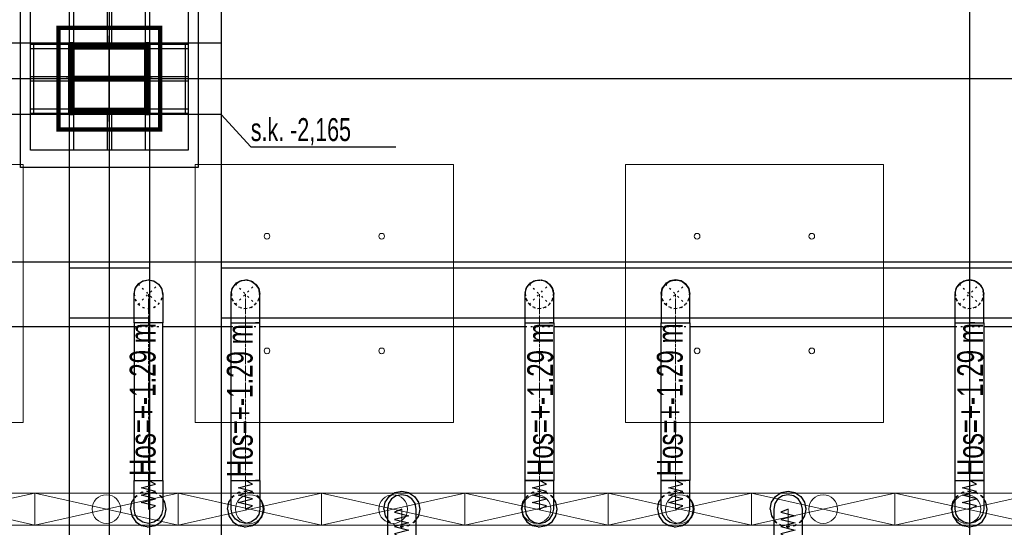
# Model space of a CAD drawing. Header units: centimetres. Extents: x -228435 to 46820, y -89367 to 152985.
# Tile 184 of 252: x -11165 to -4297, y 49868 to 53412. Entities that reach past the tile are written whole.
import ezdxf

# ---------------------------------------------------------------- set-up
doc = ezdxf.new("R2010")
doc.units = ezdxf.units.CM
doc.header["$LTSCALE"] = 50
doc.header["$PDMODE"] = 35
doc.header["$PDSIZE"] = 0.1
for name, pattern in [('CADVENT_CENTERLINE', [9.9, 7.4, -1, 0.5, -1]), ('CADVENT_HIDDEN', [0.8, 0.25, -0.55]), ('Kondygnacja  -0_5$0$HIDDEN', [9.525, 6.35, -3.175]), ('Kondygnacja  -0_5$0$HIDDEN2', [4.7625, 3.175, -1.5875]), ('Osie rzutów$0$DASHDOT2', [12.7, 6.35, -3.175, 0, -3.175])]:
    doc.linetypes.add(name, pattern=pattern)
doc.layers.get('0').update_dxf_attribs({"color": 8})
doc.layers.get('DEFPOINTS').update_dxf_attribs({"color": 8})
for name, color, linetype in [('01-103-Went PP_poziom-0_5$0$L_Nawiew', 3, 'Continuous'), ('bgde-nawiewDETAILS', 1, 'Continuous'), ('bgde-nawiewEXP', 1, 'Continuous'), ('bgde-nawiewHIDDEN', 1, 'Continuous'), ('bgde-tekst', 7, 'Continuous'), ('Kondygnacja  -0_5$0$ARCH_KONSTR_POWYŻEJ RZUTU', 8, 'Kondygnacja  -0_5$0$HIDDEN'), ('Kondygnacja  -0_5$0$ARCH_KONSTR_POWYŻEJ RZUTU_IST', 8, 'Kondygnacja  -0_5$0$HIDDEN2'), ('Kondygnacja  -0_5$0$ARCH_KONSTRUKCJA_NIEWIDOCZNA', 8, 'Continuous'), ('Kondygnacja  -0_5$0$ARCH_OKŁADZINA', 8, 'Continuous'), ('Kondygnacja  -0_5$0$ARCH_SŁUPY', 8, 'Continuous'), ('Osie rzutów$0$ARCH_INFO_OSIE_IST', 8, 'Osie rzutów$0$DASHDOT2'), ('Osie rzutów$0$ARCH_INFO_OSIE_OPISY_IST', 8, 'Continuous')]:
    doc.layers.add(name, color=color, linetype=linetype)
for name, color, linetype, lineweight in [('bgde-nawiewCEN', 7, 'Continuous', 13), ('bgde_nawiewnik', 11, 'Continuous', 5), ('Kondygnacja  -0_5$0$ARCH_INFO_WYMIARY', 8, 'Continuous', 9), ('SU Lampy kwadratowe  -05$0$ARCH_SUFITY_PODWIESZANE', 8, 'Continuous', 9)]:
    doc.layers.add(name, color=color, linetype=linetype, lineweight=lineweight)
doc.styles.add('Kondygnacja  -0_5$0$BIKTS', font='bikromsw.shx', dxfattribs={"width": 0.8})
doc.styles.add('Kondygnacja  -0_5$0$Romans', font='Romans.shx', dxfattribs={"width": 0.7})
doc.dimstyles.new('Kondygnacja  -0_5$0$Wymiary 1-100', dxfattribs={"dimtxt": 12, "dimasz": 10, "dimexe": 5, "dimexo": 0, "dimgap": 4, "dimtad": 1, "dimrnd": 0.5, "dimzin": 12, "dimdsep": 46, "dimtxsty": 'Kondygnacja  -0_5$0$Romans', "dimblk": 'Kondygnacja  -0_5$0$_Oblique', "dimcen": 10, "dimdle": 10, "dimclrt": 55, "dimazin": 0, "dimtfac": 1, "dimtmove": 1, "dimatfit": 3, "dimfxl": 0, "dimtolj": 1, "dimtzin": 0, "dimarcsym": 0})
pattern_1 = [(45, (-1133.3117, -3177.9858), (-0.6735192, 0.6735192), [])]

# ---------------------------------------------------------------- blocks, each defined once
blk = doc.blocks.new('Osie rzutów')
at = {"layer": 'Osie rzutów$0$ARCH_INFO_OSIE_IST', "ltscale": 10}
for p, q in [((11060, 12510), (11060, 4623.26)), ((11660, 12510), (11660, 4623.26)), ((11060, 9770), (11060, 9830)), ((4436.04, 9800), (15156.54, 9800)), ((11090, 9800), (11030, 9800))]:
    blk.add_line(p, q, dxfattribs=at)
blk = doc.blocks.new('SU Lampy kwadratowe  -05$0$moduł sufitu')
at = {"layer": 'SU Lampy kwadratowe  -05$0$ARCH_SUFITY_PODWIESZANE'}
for points in [[(60, -60), (240, -60), (240, -240), (60, -240)], [(360, -60), (540, -60), (540, -240), (360, -240)], [(60, -360), (240, -360), (240, -540), (60, -540)], [(360, -360), (540, -360), (540, -540), (360, -540)]]:
    blk.add_lwpolyline(points, close=True, dxfattribs=at)
for centre in [(110, -110), (190, -110), (410, -110), (490, -110), (110, -190), (190, -190), (410, -190), (490, -190), (110, -410), (190, -410), (410, -410), (490, -410), (110, -490), (190, -490), (410, -490), (490, -490)]:
    blk.add_circle(centre, 2, dxfattribs=at)
blk = doc.blocks.new('SU Lampy kwadratowe  -05')
at = {"layer": 'SU Lampy kwadratowe  -05$0$ARCH_SUFITY_PODWIESZANE'}
blk.add_lwpolyline([(10820, 9740), (11000, 9740), (11000, 9560), (10820, 9560)], close=True, dxfattribs=at)
blk.add_blockref('SU Lampy kwadratowe  -05$0$moduł sufitu', (11060, 9800), dxfattribs=at)
blk = doc.blocks.new('Kondygnacja  -0_5$0$_Oblique')
at = {"color": 0, "linetype": 'ByBlock', "lineweight": -2}
blk.add_line((-0.5, -0.5), (0.5, 0.5), dxfattribs=at)
blk = doc.blocks.new('*D147')
at = {"layer": 'DEFPOINTS', "color": 0}
for p in [(5845, 52950), (6165.9, 52950), (-62690, 50660)]:
    blk.add_point(p, dxfattribs=at)
at = {"layer": 'Kondygnacja  -0_5$0$ARCH_INFO_WYMIARY', "color": 0, "lineweight": -2}
for p, q in [((6165.9, 50650), (6165.9, 52960)), ((6157.9, 52950), (6170.9, 52950)), ((6157.9, 50660), (6170.9, 50660))]:
    blk.add_line(p, q, dxfattribs=at)
at = {"layer": 'Kondygnacja  -0_5$0$ARCH_INFO_WYMIARY', "color": 0, "lineweight": -2, "xscale": 10, "yscale": 10, "zscale": 10}
for p, rotation in [((6165.9, 52950), 90), ((6165.9, 50660), 270)]:
    blk.add_blockref('Kondygnacja  -0_5$0$_Oblique', p, dxfattribs=dict(at, rotation=rotation))
at = {"layer": 'Kondygnacja  -0_5$0$ARCH_INFO_WYMIARY', "color": 55, "insert": (6155.9, 51805), "char_height": 12, "attachment_point": 5, "rotation": 90, "style": 'Kondygnacja  -0_5$0$Romans'}
blk.add_mtext('\\A1;2290', dxfattribs=at)
blk = doc.blocks.new('Kondygnacja  -0_5$0$słup_kwadrat')
at = {"layer": 'Kondygnacja  -0_5$0$ARCH_SŁUPY', "lineweight": 40}
h = blk.add_hatch(dxfattribs=at)
h.set_pattern_fill('ANSI31', color=256, scale=0.3, style=0)
h.set_pattern_definition(pattern_1)
h.paths.add_polyline_path([(36, 34), (39, 34), (39, 84), (36, 84)])
h = blk.add_hatch(dxfattribs=at)
h.set_pattern_fill('ANSI31', color=256, scale=0.3, style=0)
h.set_pattern_definition(pattern_1)
h.paths.add_polyline_path([(89, 80), (89, 83), (39, 83), (39, 80)])
h = blk.add_hatch(dxfattribs=at)
h.set_pattern_fill('ANSI31', color=256, scale=0.3, style=0)
h.set_pattern_definition(pattern_1)
h.paths.add_polyline_path([(89, 34), (92, 34), (92, 84), (89, 84)])
h = blk.add_hatch(dxfattribs=at)
h.set_pattern_fill('ANSI31', color=256, scale=0.3, style=0)
h.set_pattern_definition(pattern_1)
h.paths.add_polyline_path([(89, 57.5), (89, 60.5), (39, 60.5), (39, 57.5)])
h = blk.add_hatch(dxfattribs=at)
h.set_pattern_fill('ANSI31', color=256, scale=0.3, style=0)
h.set_pattern_definition(pattern_1)
h.paths.add_polyline_path([(89, 35), (89, 38), (39, 38), (39, 35)])
at = {"layer": 'Kondygnacja  -0_5$0$ARCH_KONSTRUKCJA_NIEWIDOCZNA'}
blk.add_lwpolyline([(119, 109), (119, 9), (9, 9), (9, 109)], close=True, dxfattribs=at)
for points in [[(36, 109), (36, 84)], [(39, 109), (39, 84)], [(62.5, 109), (62.5, 83)], [(65.5, 109), (65.5, 83)], [(89, 109), (89, 84)], [(92, 109), (92, 84)], [(9, 83), (36, 83)], [(92, 83), (119, 83)], [(9, 80), (36, 80)], [(92, 80), (119, 80)], [(9, 60.5), (36, 60.5)], [(9, 57.5), (36, 57.5)], [(92, 60.5), (119, 60.5)], [(92, 57.5), (119, 57.5)], [(9, 38), (36, 38)], [(9, 35), (36, 35)], [(62.5, 35), (62.5, 9)], [(65.49, 35), (65.49, 9)], [(92, 38), (119, 38)], [(92, 35), (119, 35)], [(36, 34), (36, 9)], [(39, 34), (39, 9)], [(89, 34), (89, 9)], [(92, 34), (92, 9)]]:
    blk.add_lwpolyline(points, dxfattribs=at)
at = {"layer": 'Kondygnacja  -0_5$0$ARCH_OKŁADZINA'}
blk.add_lwpolyline([(2, 121), (126, 121), (126, -3), (2, -3)], close=True, dxfattribs=at)
at = {"layer": 'Kondygnacja  -0_5$0$ARCH_SŁUPY', "lineweight": 40}
for p, q in [((39, 60.5), (89, 60.5)), ((89, 57.5), (39, 57.5))]:
    blk.add_line(p, q, dxfattribs=at)
at = {"layer": 'Kondygnacja  -0_5$0$ARCH_SŁUPY', "lineweight": 50, "const_width": 3}
blk.add_lwpolyline([(28.5, 94.5), (99.5, 94.5), (99.5, 23.5), (28.5, 23.5)], close=True, dxfattribs=at)
at = {"layer": 'Kondygnacja  -0_5$0$ARCH_SŁUPY', "lineweight": 40}
for points in [[(36, 84), (39, 84), (39, 34), (36, 34)], [(89, 84), (92, 84), (92, 34), (89, 34)]]:
    blk.add_lwpolyline(points, close=True, dxfattribs=at)
for points in [[(89, 83), (39, 83)], [(39, 80), (89, 80)], [(89, 38), (39, 38)], [(39, 35), (89, 35)]]:
    blk.add_lwpolyline(points, dxfattribs=at)
blk = doc.blocks.new('Kondygnacja  -0_5$0$konstrukcja istniejąca -0.5')
at = {"layer": 'Kondygnacja  -0_5$0$ARCH_KONSTR_POWYŻEJ RZUTU_IST', "ltscale": 10}
for points in [[(11032, 10975), (11032, 9825)], [(11088, 10975), (11088, 9825)], [(11138, 10975), (11138, 9825)], [(11138, 9775), (10982, 9775), (10982, 9825), (11138, 9825), (11138, 9775)], [(11032, 9775), (11032, 8625)], [(11088, 9775), (11088, 8625)], [(11138, 9775), (11138, 8625)]]:
    blk.add_lwpolyline(points, dxfattribs=at)
at = {"layer": 'Kondygnacja  -0_5$0$ARCH_KONSTR_POWYŻEJ RZUTU_IST', "ltscale": 10, "elevation": 0}
for points in [[(11007, 9825), (11007, 9775)], [(11113, 9825), (11113, 9775)], [(11032, 9667.89), (11088, 9667.89)], [(11138, 9667.89), (12182, 9667.89)], [(11088, 9632.89), (11032, 9632.89)], [(12182, 9632.89), (11138, 9632.89)]]:
    blk.add_lwpolyline(points, dxfattribs=at)
at = {"layer": 'Kondygnacja  -0_5$0$ARCH_KONSTR_POWYŻEJ RZUTU_IST'}
blk.add_lwpolyline([(11138, 9775), (11158.69, 9752.53), (11259.84, 9752.53)], dxfattribs=at)
at = {"layer": 'Kondygnacja  -0_5$0$ARCH_KONSTR_POWYŻEJ RZUTU_IST', "style": 'Kondygnacja  -0_5$0$BIKTS', "width": 0.7}
blk.add_text('s.k. -2,165', height=16, dxfattribs=at).set_placement((11158.69, 9756.46))
blk = doc.blocks.new('*D212')
at = {"layer": 'DEFPOINTS', "color": 0}
for p in [(-30586.3, 81900), (-30681.1, 12489.5), (9064, 12489.5)]:
    blk.add_point(p, dxfattribs=at)
at = {"layer": 'Kondygnacja  -0_5$0$ARCH_INFO_WYMIARY', "color": 0, "lineweight": -2}
for p, q in [((-30673.1, 81900), (-30686.1, 81900)), ((-30681.1, 81910), (-30681.1, 12479.5)), ((-30673.1, 12489.5), (-30686.1, 12489.5))]:
    blk.add_line(p, q, dxfattribs=at)
at = {"layer": 'Kondygnacja  -0_5$0$ARCH_INFO_WYMIARY', "color": 0, "lineweight": -2, "xscale": 10, "yscale": 10, "zscale": 10}
for p, rotation in [((-30681.1, 81900), 90), ((-30681.1, 12489.5), 270)]:
    blk.add_blockref('Kondygnacja  -0_5$0$_Oblique', p, dxfattribs=dict(at, rotation=rotation))
at = {"layer": 'Kondygnacja  -0_5$0$ARCH_INFO_WYMIARY', "color": 55, "insert": (-30691.1, 47194.8), "char_height": 12, "attachment_point": 5, "rotation": 90, "style": 'Kondygnacja  -0_5$0$Romans'}
blk.add_mtext('\\A1;69410.5', dxfattribs=at)
blk = doc.blocks.new('A$C066D7839')
at = {"layer": 'bgde_nawiewnik'}
for p, q in [((-50, -11.15), (-50, 11.15)), ((-50, 11.15), (50, 11.15)), ((-50, -11.15), (50, 11.15)), ((50, -11.15), (-50, 11.15)), ((50, 11.15), (50, -11.15)), ((50, -11.15), (-50, -11.15))]:
    blk.add_line(p, q, dxfattribs=at)
blk.add_circle((0, 0), 10, dxfattribs=at)

msp = doc.modelspace()

# ---------------------------------------------------------------- linework, layer by layer
at = {"layer": 'bgde-nawiewCEN', "linetype": 'CADVENT_CENTERLINE', "ltscale": 0.06}
for p, q in [((-10267.431, 51296.017), (-10267.431, 51496.017)), ((-9590.031, 51296.017), (-9590.031, 51496.017)), ((-7540.031, 51296.017), (-7540.031, 51496.017)), ((-6590.031, 51296.017), (-6590.031, 51496.017)), ((-4540.031, 51296.017), (-4540.031, 51496.017)), ((-10267.431, 51296.017), (-10267.431, 50196.041)), ((-9590.031, 51295.952), (-9590.031, 50196.041)), ((-7540.031, 51295.952), (-7540.031, 50196.041)), ((-6590.031, 51295.952), (-6590.031, 50196.041)), ((-4540.031, 51295.952), (-4540.031, 50196.041)), ((-10267.431, 50196.041), (-10267.431, 50177.345)), ((-10267.431, 50177.345), (-10267.431, 50126.234)), ((-9590.031, 50196.041), (-9590.031, 50177.345)), ((-9590.031, 50177.345), (-9590.031, 50126.234)), ((-7540.031, 50196.041), (-7540.031, 50177.345)), ((-7540.031, 50177.345), (-7540.031, 50126.234)), ((-6590.031, 50196.041), (-6590.031, 50177.345)), ((-6590.031, 50177.345), (-6590.031, 50126.234)), ((-4540.031, 50196.041), (-4540.031, 50177.345)), ((-4540.031, 50177.345), (-4540.031, 50126.234)), ((-10267.431, 50126.234), (-10267.431, 50098.441)), ((-10267.431, 50098.441), (-10267.431, 50074.915)), ((-10267.431, 50074.915), (-10267.431, 50055.3)), ((-9590.031, 50126.234), (-9590.031, 50098.441)), ((-9590.031, 50098.441), (-9590.031, 50074.915)), ((-9590.031, 50074.915), (-9590.031, 50055.3)), ((-7540.031, 50126.234), (-7540.031, 50098.441)), ((-7540.031, 50098.441), (-7540.031, 50074.915)), ((-7540.031, 50074.915), (-7540.031, 50055.3)), ((-6590.031, 50126.234), (-6590.031, 50098.441)), ((-6590.031, 50098.441), (-6590.031, 50074.915)), ((-6590.031, 50074.915), (-6590.031, 50055.3)), ((-4540.031, 50126.234), (-4540.031, 50098.441)), ((-4540.031, 50098.441), (-4540.031, 50074.915)), ((-4540.031, 50074.915), (-4540.031, 50055.3)), ((-10267.431, 50055.3), (-10267.431, 50039.241)), ((-10267.431, 50039.241), (-10267.431, 50026.382)), ((-10267.431, 50026.382), (-10267.431, 50016.367)), ((-10267.431, 50016.367), (-10267.431, 50008.841)), ((-10267.431, 50008.841), (-10267.431, 50003.448)), ((-9590.031, 50055.3), (-9590.031, 50039.241)), ((-9590.031, 50039.241), (-9590.031, 50026.382)), ((-9590.031, 50026.382), (-9590.031, 50016.367)), ((-9590.031, 50016.367), (-9590.031, 50008.841)), ((-9590.031, 50008.841), (-9590.031, 50003.448)), ((-7540.031, 50055.3), (-7540.031, 50039.241)), ((-7540.031, 50039.241), (-7540.031, 50026.382)), ((-7540.031, 50026.382), (-7540.031, 50016.367)), ((-7540.031, 50016.367), (-7540.031, 50008.841)), ((-7540.031, 50008.841), (-7540.031, 50003.448)), ((-6590.031, 50055.3), (-6590.031, 50039.241)), ((-6590.031, 50039.241), (-6590.031, 50026.382)), ((-6590.031, 50026.382), (-6590.031, 50016.367)), ((-6590.031, 50016.367), (-6590.031, 50008.841)), ((-6590.031, 50008.841), (-6590.031, 50003.448)), ((-4540.031, 50055.3), (-4540.031, 50039.241)), ((-4540.031, 50039.241), (-4540.031, 50026.382)), ((-4540.031, 50026.382), (-4540.031, 50016.367)), ((-4540.031, 50016.367), (-4540.031, 50008.841)), ((-4540.031, 50008.841), (-4540.031, 50003.448)), ((-10267.431, 50003.448), (-10267.431, 49999.834)), ((-10267.431, 49999.834), (-10267.431, 49997.641)), ((-10267.431, 49997.641), (-10267.431, 49996.515)), ((-10267.431, 49996.515), (-10267.431, 49996.041)), ((-9590.031, 50003.448), (-9590.031, 49999.834)), ((-9590.031, 49999.834), (-9590.031, 49997.641)), ((-9590.031, 49997.641), (-9590.031, 49996.515)), ((-9590.031, 49996.515), (-9590.031, 49996.041)), ((-8499.688, 49995.567), (-8499.688, 49996.041)), ((-8499.688, 49994.441), (-8499.688, 49995.567)), ((-8499.688, 49992.248), (-8499.688, 49994.441)), ((-8499.688, 49988.634), (-8499.688, 49992.248)), ((-8499.688, 49983.241), (-8499.688, 49988.634)), ((-8499.688, 49975.715), (-8499.688, 49983.241)), ((-8499.688, 49965.7), (-8499.688, 49975.715)), ((-8499.688, 49952.841), (-8499.688, 49965.7)), ((-8499.688, 49936.782), (-8499.688, 49952.841)), ((-8499.688, 49917.167), (-8499.688, 49936.782)), ((-7540.031, 50003.448), (-7540.031, 49999.834)), ((-7540.031, 49999.834), (-7540.031, 49997.641)), ((-7540.031, 49997.641), (-7540.031, 49996.515)), ((-7540.031, 49996.515), (-7540.031, 49996.041)), ((-6590.031, 50003.448), (-6590.031, 49999.834)), ((-6590.031, 49999.834), (-6590.031, 49997.641)), ((-6590.031, 49997.641), (-6590.031, 49996.515)), ((-6590.031, 49996.515), (-6590.031, 49996.041)), ((-5805.459, 49995.567), (-5805.459, 49996.041)), ((-5805.459, 49994.441), (-5805.459, 49995.567)), ((-5805.459, 49992.248), (-5805.459, 49994.441)), ((-5805.459, 49988.634), (-5805.459, 49992.248)), ((-5805.459, 49983.241), (-5805.459, 49988.634)), ((-5805.459, 49975.715), (-5805.459, 49983.241)), ((-5805.459, 49965.7), (-5805.459, 49975.715)), ((-5805.459, 49952.841), (-5805.459, 49965.7)), ((-5805.459, 49936.782), (-5805.459, 49952.841)), ((-5805.459, 49917.167), (-5805.459, 49936.782)), ((-4540.031, 50003.448), (-4540.031, 49999.834)), ((-4540.031, 49999.834), (-4540.031, 49997.641)), ((-4540.031, 49997.641), (-4540.031, 49996.515)), ((-4540.031, 49996.515), (-4540.031, 49996.041)), ((-8499.688, 49893.641), (-8499.688, 49917.167)), ((-8499.688, 49865.848), (-8499.688, 49893.641)), ((-5805.459, 49893.641), (-5805.459, 49917.167)), ((-5805.459, 49865.848), (-5805.459, 49893.641))]:
    msp.add_line(p, q, dxfattribs=at)
at = {"layer": 'bgde-nawiewDETAILS', "linetype": 'CADVENT_HIDDEN'}
for p, q in [((-10338.142, 51425.306), (-10196.721, 51566.728)), ((-10338.142, 51566.728), (-10196.721, 51425.306)), ((-9660.742, 51425.306), (-9519.321, 51566.728)), ((-9660.742, 51566.728), (-9519.321, 51425.306)), ((-7610.742, 51425.306), (-7469.321, 51566.728)), ((-7610.742, 51566.728), (-7469.321, 51425.306)), ((-6660.742, 51425.306), (-6519.321, 51566.728)), ((-6660.742, 51566.728), (-6519.321, 51425.306)), ((-4610.742, 51425.306), (-4469.321, 51566.728)), ((-4610.742, 51566.728), (-4469.321, 51425.306))]:
    msp.add_line(p, q, dxfattribs=at)
at = {"layer": 'bgde-nawiewEXP', "linetype": 'Continuous'}
for points in [[(-11775.327, 51271.017), (-11775.327, 51721.017), (2610.549, 51721.017)], [(-10356.446, 51539.333), (-10338.142, 51566.728), (-10305.7, 51588.405), (-10303.316, 51588.879)], [(-10337.052, 51567.179), (-10335.632, 51569.152), (-10302.453, 51589.684), (-10269.935, 51594.98)], [(-10299.745, 51589.589), (-10267.431, 51596.017), (-10229.163, 51588.405), (-10227.142, 51587.055)], [(-10266.341, 51595.565), (-10263.942, 51595.956), (-10225.963, 51587.013), (-10199.224, 51567.764)], [(-10224.115, 51585.032), (-10196.721, 51566.728), (-10175.043, 51534.285), (-10174.569, 51531.901)], [(-9690.031, 51296.017), (-9690.031, 51496.017), (-9682.419, 51534.285), (-9660.742, 51566.728), (-9628.3, 51588.405), (-9590.031, 51596.017), (-9551.763, 51588.405), (-9519.321, 51566.728), (-9497.643, 51534.285)], [(-9673.646, 51547.415), (-9660.742, 51566.728), (-9628.3, 51588.405), (-9620.542, 51589.948)], [(-9657.635, 51568.014), (-9652.545, 51574.068), (-9617.918, 51592.05), (-9594.777, 51594.051)], [(-9612.812, 51591.486), (-9590.031, 51596.017), (-9551.763, 51588.405), (-9545.186, 51584.011)], [(-9586.925, 51594.73), (-9579.045, 51595.412), (-9541.844, 51583.641), (-9524.067, 51568.693)], [(-7640.031, 51296.017), (-7640.031, 51496.017), (-7632.419, 51534.285), (-7610.742, 51566.728), (-7578.3, 51588.405), (-7540.031, 51596.017), (-7501.763, 51588.405), (-7469.321, 51566.728), (-7447.643, 51534.285)], [(-7623.109, 51548.219), (-7610.742, 51566.728), (-7578.3, 51588.405), (-7569.875, 51590.081)], [(-7607.432, 51568.099), (-7601.845, 51574.624), (-7567.059, 51592.295), (-7544.865, 51594.015)], [(-7561.864, 51591.674), (-7540.031, 51596.017), (-7501.763, 51588.405), (-7494.621, 51583.633)], [(-7536.721, 51594.646), (-7528.157, 51595.309), (-7491.063, 51583.207), (-7474.154, 51568.73)], [(-6673.321, 51547.901), (-6660.742, 51566.728), (-6628.3, 51588.405), (-6620.142, 51590.028)], [(-6657.512, 51568.065), (-6652.125, 51574.403), (-6617.401, 51592.198), (-6594.833, 51594.028)], [(-6612.238, 51591.6), (-6590.031, 51596.017), (-6551.763, 51588.405), (-6544.847, 51583.784)], [(-6586.801, 51594.679), (-6578.511, 51595.351), (-6541.374, 51583.381), (-6524.123, 51568.717)], [(-4610.742, 51566.728), (-4578.3, 51588.405), (-4540.031, 51596.017), (-4561.864, 51591.674)], [(-4610.742, 51566.728), (-4578.3, 51588.405), (-4569.875, 51590.081)], [(-4607.432, 51568.099), (-4601.845, 51574.624), (-4567.059, 51592.295), (-4544.865, 51594.015)], [(-4540.031, 51596.017), (-4501.763, 51588.405)], [(-4540.031, 51596.017), (-4501.763, 51588.405)], [(-4501.763, 51588.405), (-4540.031, 51596.017)], [(-4501.763, 51588.405), (-4540.031, 51596.017)], [(-4536.721, 51594.646), (-4528.157, 51595.309), (-4491.063, 51583.207), (-4474.154, 51568.73)], [(-4501.763, 51588.405), (-4494.621, 51583.633)], [(-4501.763, 51588.405), (-4469.321, 51566.728), (-4487.83, 51579.095)], [(-10367.431, 51496.017), (-10359.819, 51534.285), (-10358.469, 51536.306)], [(-10367.37, 51499.506), (-10358.428, 51537.486), (-10339.179, 51564.224)], [(-10196.269, 51565.637), (-10194.296, 51564.217), (-10173.764, 51531.038), (-10168.468, 51498.52)], [(-10173.859, 51528.331), (-10167.431, 51496.017)], [(-9690.031, 51496.017), (-9682.419, 51534.285), (-9678.025, 51540.862)], [(-9689.426, 51507.004), (-9677.656, 51544.204), (-9662.708, 51561.982)], [(-9538.633, 51579.632), (-9519.321, 51566.728), (-9497.643, 51534.285)], [(-9497.643, 51534.285), (-9519.321, 51566.728)], [(-9497.643, 51534.285), (-9519.321, 51566.728)], [(-9518.034, 51563.621), (-9511.98, 51558.531), (-9493.998, 51523.903), (-9491.997, 51500.763)], [(-9497.643, 51296.017), (-9490.031, 51296.017), (-9490.031, 51496.017), (-9497.643, 51534.285)], [(-9497.643, 51534.285), (-9490.031, 51496.017), (-9494.563, 51518.797)], [(-9497.643, 51534.285), (-9496.1, 51526.528)], [(-7640.031, 51496.017), (-7632.419, 51534.285), (-7627.647, 51541.427)], [(-7639.324, 51507.891), (-7627.222, 51544.985), (-7612.744, 51561.894)], [(-7487.83, 51579.095), (-7469.321, 51566.728), (-7447.643, 51534.285)], [(-7447.643, 51534.285), (-7469.321, 51566.728)], [(-7447.643, 51534.285), (-7469.321, 51566.728)], [(-7467.95, 51563.418), (-7461.425, 51557.831), (-7443.753, 51523.044), (-7442.033, 51500.85)], [(-7447.643, 51296.017), (-7440.031, 51296.017), (-7440.031, 51496.017), (-7447.643, 51534.285)], [(-7447.643, 51534.285), (-7440.031, 51496.017), (-7444.374, 51517.85)], [(-7447.643, 51534.285), (-7445.968, 51525.86)], [(-6690.031, 51496.017), (-6682.419, 51534.285), (-6677.798, 51541.201)], [(-6689.365, 51507.538), (-6677.395, 51544.674), (-6662.731, 51561.926)], [(-6538.147, 51579.307), (-6519.321, 51566.728), (-6497.643, 51534.285), (-6496.021, 51526.127)], [(-6517.983, 51563.498), (-6511.645, 51558.11), (-6493.85, 51523.387), (-6492.02, 51500.819)], [(-6494.449, 51518.224), (-6490.031, 51496.017)], [(-4640.031, 51496.017), (-4632.419, 51534.285), (-4610.742, 51566.728), (-4623.109, 51548.219)], [(-4640.031, 51296.017), (-4640.031, 51496.017), (-4632.419, 51534.285), (-4627.647, 51541.427)], [(-4639.324, 51507.891), (-4627.222, 51544.985), (-4612.744, 51561.894)], [(-4501.763, 51296.017), (-4440.031, 51296.017), (-4440.031, 51496.017), (-4444.374, 51517.85)], [(-4469.321, 51566.728), (-4447.643, 51534.285), (-4445.968, 51525.86)], [(-4469.321, 51566.728), (-4447.643, 51534.285), (-4440.031, 51496.017)], [(-4467.95, 51563.418), (-4461.425, 51557.831), (-4443.753, 51523.044), (-4442.033, 51500.85)], [(-10367.37, 51499.506), (-10366.98, 51497.107)], [(-9689.426, 51507.004), (-9688.745, 51499.124)], [(-7639.324, 51507.891), (-7638.66, 51499.327)], [(-6689.365, 51507.538), (-6688.693, 51499.247)], [(-4639.324, 51507.891), (-4638.66, 51499.327)], [(-11390.031, 51271.017), (-10367.431, 51271.017)], [(-10167.431, 51271.017), (-9690.031, 51271.017)], [(-9690.031, 51296.017), (-9497.643, 51296.017)], [(-9690.031, 50196.041), (-9690.031, 51295.952), (-9497.643, 51295.952)], [(-9497.643, 51296.017), (-9519.321, 51296.017)], [(-9497.643, 51295.952), (-9519.321, 51295.952)], [(-9497.643, 50196.041), (-9490.031, 50196.041), (-9490.031, 51295.952), (-9497.643, 51295.952)], [(-9497.643, 51295.952), (-9490.031, 51295.952)], [(-9490.031, 51271.017), (-7640.031, 51271.017)], [(-7640.031, 51296.017), (-7447.643, 51296.017)], [(-7640.031, 49996.041), (-7632.419, 49957.773), (-7610.742, 49925.33), (-7578.3, 49903.653), (-7540.031, 49896.041), (-7501.763, 49903.653), (-7469.321, 49925.33), (-7447.643, 49957.773), (-7440.031, 49996.041), (-7440.031, 50196.041), (-7540.031, 50196.041), (-7540.031, 50196.041), (-7640.031, 50196.041), (-7640.031, 51295.952), (-7447.643, 51295.952)], [(-7447.643, 51296.017), (-7469.321, 51296.017)], [(-7447.643, 51295.952), (-7469.321, 51295.952)], [(-7447.643, 51295.952), (-7440.031, 51295.952), (-7440.031, 50196.041), (-7447.643, 50196.041)], [(-7440.031, 51271.017), (-6690.031, 51271.017)], [(-6690.031, 49996.041), (-6690.031, 50196.041), (-6551.763, 50196.041), (-6551.763, 50196.041), (-6690.031, 50196.041), (-6690.031, 51295.952), (-6490.031, 51295.952), (-6490.031, 50196.041), (-6551.763, 50196.041), (-6519.321, 50196.041)], [(-6490.031, 51271.017), (-4640.031, 51271.017)], [(-4640.031, 51296.017), (-4501.763, 51296.017)], [(-4640.031, 50196.041), (-4640.031, 51295.952), (-4501.763, 51295.952)], [(-4501.763, 51296.017), (-4540.031, 51296.017)], [(-4501.763, 51295.952), (-4540.031, 51295.952)], [(-4501.763, 51295.952), (-4440.031, 51295.952), (-4440.031, 50196.041), (-4469.321, 50196.041)], [(-4440.031, 51271.017), (-2590.031, 51271.017)], [(-9690.031, 50196.041), (-9497.643, 50196.041)], [(-9497.643, 50196.041), (-9519.321, 50196.041)], [(-7640.031, 49996.041), (-7640.031, 50196.041), (-7501.763, 50196.041), (-7501.763, 50196.041), (-7447.643, 50196.041)], [(-7447.643, 50196.041), (-7469.321, 50196.041)], [(-7447.643, 50196.041), (-7440.031, 50196.041)], [(-6690.031, 49996.041), (-6682.419, 49957.773), (-6660.742, 49925.33), (-6628.3, 49903.653), (-6590.031, 49896.041), (-6551.763, 49903.653), (-6519.321, 49925.33), (-6497.643, 49957.773), (-6490.031, 49996.041), (-6490.031, 50196.041), (-6551.763, 50196.041)], [(-4640.031, 50196.041), (-4501.763, 50196.041)], [(-4501.763, 50196.041), (-4540.031, 50196.041)], [(-4501.763, 50196.041), (-4469.321, 50196.041)], [(-4469.321, 50196.041), (-4501.763, 50196.041)], [(-4469.321, 50196.041), (-4447.643, 50196.041)], [(-8624.688, 49996.041), (-8615.173, 50043.877), (-8588.076, 50084.429), (-8547.523, 50111.526), (-8499.688, 50121.041), (-8451.853, 50111.526), (-8411.3, 50084.429), (-8384.203, 50043.877), (-8374.688, 49996.041), (-8384.203, 49948.206), (-8399.688, 49925.031)], [(-8599.688, 48695.669), (-8599.688, 49796.041), (-8407.3, 49796.041), (-8407.3, 49796.041), (-8399.688, 49796.041), (-8399.688, 49996.041), (-8407.3, 50034.309), (-8428.977, 50066.752), (-8461.42, 50088.429), (-8499.688, 50096.041), (-8537.956, 50088.429), (-8570.399, 50066.752), (-8592.076, 50034.309), (-8599.688, 49996.041), (-8599.688, 49796.041), (-8461.42, 49796.041)], [(-5930.459, 49996.041), (-5920.944, 50043.877), (-5893.847, 50084.429), (-5853.294, 50111.526), (-5805.459, 50121.041), (-5757.623, 50111.526), (-5717.07, 50084.429), (-5689.974, 50043.877), (-5680.459, 49996.041), (-5689.974, 49948.206), (-5705.459, 49925.031)], [(-10392.431, 49996.041), (-10382.916, 49948.206), (-10355.82, 49907.653), (-10315.267, 49880.556), (-10267.431, 49871.041), (-10219.596, 49880.556), (-10179.043, 49907.653), (-10151.946, 49948.206), (-10142.431, 49996.041), (-10151.946, 50043.877), (-10167.431, 50067.051)], [(-10392.431, 49996.041), (-10382.916, 50043.877), (-10367.431, 50067.051)], [(-9715.031, 49996.041), (-9705.516, 49948.206), (-9678.42, 49907.653), (-9637.867, 49880.556), (-9590.031, 49871.041), (-9542.196, 49880.556), (-9501.643, 49907.653), (-9474.546, 49948.206), (-9465.031, 49996.041), (-9474.546, 50043.877), (-9490.031, 50067.051)], [(-9715.031, 49996.041), (-9705.516, 50043.877), (-9690.031, 50067.051)], [(-7665.031, 49996.041), (-7655.516, 49948.206), (-7628.42, 49907.653), (-7587.867, 49880.556), (-7540.031, 49871.041), (-7492.196, 49880.556), (-7451.643, 49907.653), (-7424.546, 49948.206), (-7415.031, 49996.041), (-7424.546, 50043.877), (-7440.031, 50067.051)], [(-7665.031, 49996.041), (-7655.516, 50043.877), (-7640.031, 50067.051)], [(-6715.031, 49996.041), (-6705.516, 49948.206), (-6678.42, 49907.653), (-6637.867, 49880.556), (-6590.031, 49871.041), (-6542.196, 49880.556), (-6501.643, 49907.653), (-6474.546, 49948.206), (-6465.031, 49996.041), (-6474.546, 50043.877), (-6490.031, 50067.051)], [(-6715.031, 49996.041), (-6705.516, 50043.877), (-6690.031, 50067.051)], [(-4665.031, 49996.041), (-4655.516, 49948.206), (-4628.42, 49907.653), (-4587.867, 49880.556), (-4540.031, 49871.041), (-4492.196, 49880.556), (-4451.643, 49907.653), (-4424.546, 49948.206), (-4415.031, 49996.041), (-4424.546, 50043.877), (-4440.031, 50067.051)], [(-4665.031, 49996.041), (-4655.516, 50043.877), (-4640.031, 50067.051)], [(-8624.688, 49996.041), (-8615.173, 49948.206), (-8599.688, 49925.031)], [(-5930.459, 49996.041), (-5920.944, 49948.206), (-5905.459, 49925.031)]]:
    msp.add_lwpolyline(points, dxfattribs=at)
for points in [[(-10367.431, 50196.041), (-10167.431, 50196.041), (-10167.431, 51296.017), (-10367.431, 51296.017), (-10367.431, 51496.017), (-10359.819, 51534.285), (-10338.142, 51566.728), (-10305.7, 51588.405), (-10267.431, 51596.017), (-10229.163, 51588.405), (-10196.721, 51566.728), (-10175.043, 51534.285), (-10167.431, 51496.017), (-10167.431, 51296.017), (-10367.431, 51296.017)], [(-6690.031, 51296.017), (-6490.031, 51296.017), (-6490.031, 51496.017), (-6497.643, 51534.285), (-6519.321, 51566.728), (-6551.763, 51588.405), (-6590.031, 51596.017), (-6628.3, 51588.405), (-6660.742, 51566.728), (-6682.419, 51534.285), (-6690.031, 51496.017), (-6690.031, 51335.035)], [(-10367.431, 49999.834), (-10367.431, 50196.041), (-10167.431, 50196.041), (-10167.431, 49996.041), (-10175.043, 49957.773), (-10196.721, 49925.33), (-10229.163, 49903.653), (-10267.431, 49896.041), (-10305.7, 49903.653), (-10338.142, 49925.33), (-10359.819, 49957.773), (-10367.431, 49996.041), (-10367.431, 49997.641)], [(-9690.031, 49996.041), (-9690.031, 50196.041), (-9490.031, 50196.041), (-9490.031, 49996.041), (-9497.643, 49957.773), (-9519.321, 49925.33), (-9551.763, 49903.653), (-9590.031, 49896.041), (-9628.3, 49903.653), (-9660.742, 49925.33), (-9682.419, 49957.773)], [(-4640.031, 50008.841), (-4640.031, 50196.041), (-4440.031, 50196.041), (-4440.031, 49996.041), (-4447.643, 49957.773), (-4469.321, 49925.33), (-4501.763, 49903.653), (-4540.031, 49896.041), (-4578.3, 49903.653), (-4610.742, 49925.33), (-4632.419, 49957.773), (-4640.031, 49996.041), (-4640.031, 50003.448)], [(-5905.459, 49865.848), (-5905.459, 49796.041), (-5734.748, 49796.041), (-5734.748, 49796.041), (-5713.071, 49796.041), (-5713.071, 49796.041), (-5705.459, 49796.041), (-5705.459, 49996.041), (-5713.071, 50034.309), (-5734.748, 50066.752), (-5767.19, 50088.429), (-5805.459, 50096.041), (-5843.727, 50088.429), (-5876.169, 50066.752), (-5897.847, 50034.309), (-5905.459, 49996.041), (-5905.459, 49893.641)]]:
    msp.add_lwpolyline(points, close=True, dxfattribs=at)
at = {"layer": 'bgde-nawiewEXP'}
for points in [[(-10267.431, 49996.041), (-10217.431, 50017.339), (-10317.431, 50042.701), (-10217.431, 50067.921), (-10317.431, 50093.206), (-10217.431, 50118.741), (-10317.431, 50144.1), (-10217.431, 50169.559), (-10267.431, 50196.041)], [(-9590.031, 49996.041), (-9540.031, 50017.339), (-9640.031, 50042.701), (-9540.031, 50067.921), (-9640.031, 50093.206), (-9540.031, 50118.741), (-9640.031, 50144.1), (-9540.031, 50169.559), (-9590.031, 50196.041)], [(-7540.031, 49996.041), (-7490.031, 50017.339), (-7590.031, 50042.701), (-7490.031, 50067.921), (-7590.031, 50093.206), (-7490.031, 50118.741), (-7590.031, 50144.1), (-7490.031, 50169.559), (-7540.031, 50196.041)], [(-6590.031, 49996.041), (-6540.031, 50017.339), (-6640.031, 50042.701), (-6540.031, 50067.921), (-6640.031, 50093.206), (-6540.031, 50118.741), (-6640.031, 50144.1), (-6540.031, 50169.559), (-6590.031, 50196.041)], [(-4540.031, 49996.041), (-4490.031, 50017.339), (-4590.031, 50042.701), (-4490.031, 50067.921), (-4590.031, 50093.206), (-4490.031, 50118.741), (-4590.031, 50144.1), (-4490.031, 50169.559), (-4540.031, 50196.041)], [(-8499.688, 49996.041), (-8549.688, 49974.743), (-8449.688, 49949.382), (-8549.688, 49924.161), (-8449.688, 49898.876), (-8549.688, 49873.341), (-8449.688, 49847.982), (-8549.688, 49822.523), (-8499.688, 49796.041)], [(-5805.459, 49996.041), (-5855.459, 49974.743), (-5755.459, 49949.382), (-5855.459, 49924.161), (-5755.459, 49898.876), (-5855.459, 49873.341), (-5755.459, 49847.982), (-5855.459, 49822.523), (-5805.459, 49796.041)]]:
    msp.add_lwpolyline(points, dxfattribs=at)
at = {"layer": 'bgde-nawiewHIDDEN', "linetype": 'CADVENT_HIDDEN'}
for points in [[(-10303.316, 51588.879), (-10299.745, 51589.589)], [(-10269.935, 51594.98), (-10266.341, 51595.565)], [(-10227.142, 51587.055), (-10224.115, 51585.032)], [(-9620.542, 51589.948), (-9612.812, 51591.486)], [(-9594.777, 51594.051), (-9586.925, 51594.73)], [(-9545.186, 51584.011), (-9538.633, 51579.632)], [(-7569.875, 51590.081), (-7561.864, 51591.674)], [(-7544.865, 51594.015), (-7536.721, 51594.646)], [(-7494.621, 51583.633), (-7487.83, 51579.095)], [(-6620.142, 51590.028), (-6612.238, 51591.6)], [(-6594.833, 51594.028), (-6586.801, 51594.679)], [(-6544.847, 51583.784), (-6538.147, 51579.307)], [(-4569.875, 51590.081), (-4561.864, 51591.674)], [(-4544.865, 51594.015), (-4536.721, 51594.646)], [(-4494.621, 51583.633), (-4487.83, 51579.095)], [(-10358.469, 51536.306), (-10356.446, 51539.333)], [(-10339.179, 51564.224), (-10337.052, 51567.179)], [(-10199.224, 51567.764), (-10196.269, 51565.637)], [(-10174.569, 51531.901), (-10173.859, 51528.331)], [(-9678.025, 51540.862), (-9673.646, 51547.415)], [(-9662.708, 51561.982), (-9657.635, 51568.014)], [(-9524.067, 51568.693), (-9518.034, 51563.621)], [(-9496.1, 51526.528), (-9494.563, 51518.797)], [(-7627.647, 51541.427), (-7623.109, 51548.219)], [(-7612.744, 51561.894), (-7607.432, 51568.099)], [(-7474.154, 51568.73), (-7467.95, 51563.418)], [(-7445.968, 51525.86), (-7444.374, 51517.85)], [(-6677.798, 51541.201), (-6673.321, 51547.901)], [(-6662.731, 51561.926), (-6657.512, 51568.065)], [(-6524.123, 51568.717), (-6517.983, 51563.498)], [(-6496.021, 51526.127), (-6494.449, 51518.224)], [(-4627.647, 51541.427), (-4623.109, 51548.219)], [(-4612.744, 51561.894), (-4607.432, 51568.099)], [(-4474.154, 51568.73), (-4467.95, 51563.418)], [(-4445.968, 51525.86), (-4444.374, 51517.85)], [(-10367.431, 51496.017), (-10359.819, 51457.749), (-10338.142, 51425.306), (-10305.7, 51403.629), (-10267.431, 51396.017), (-10229.163, 51403.629), (-10196.721, 51425.306), (-10175.043, 51457.749), (-10167.431, 51496.017)], [(-10366.98, 51497.107), (-10361.098, 51460.995), (-10340.566, 51427.816), (-10308.9, 51405.02), (-10270.92, 51396.078), (-10232.41, 51402.35), (-10199.231, 51422.882), (-10176.435, 51454.548), (-10167.492, 51492.528), (-10168.468, 51498.52)], [(-9690.031, 51496.017), (-9682.419, 51457.749), (-9660.742, 51425.306), (-9628.3, 51403.629), (-9590.031, 51396.017), (-9551.763, 51403.629), (-9519.321, 51425.306), (-9497.643, 51457.749), (-9490.031, 51496.017)], [(-9688.745, 51499.124), (-9686.064, 51468.131), (-9668.083, 51433.503), (-9638.218, 51408.393), (-9601.018, 51396.622), (-9562.145, 51399.984), (-9527.517, 51417.966), (-9502.407, 51447.83), (-9490.637, 51485.03), (-9491.997, 51500.763)], [(-7640.031, 51496.017), (-7632.419, 51457.749), (-7610.742, 51425.306), (-7578.3, 51403.629), (-7540.031, 51396.017), (-7501.763, 51403.629), (-7469.321, 51425.306), (-7447.643, 51457.749), (-7440.031, 51496.017)], [(-7638.66, 51499.327), (-7636.31, 51468.99), (-7618.638, 51434.203), (-7588.999, 51408.827), (-7551.905, 51396.724), (-7513.004, 51399.739), (-7478.217, 51417.41), (-7452.841, 51447.049), (-7440.739, 51484.143), (-7442.033, 51500.85)], [(-6690.031, 51496.017), (-6682.419, 51457.749), (-6660.742, 51425.306), (-6628.3, 51403.629), (-6590.031, 51396.017), (-6551.763, 51403.629), (-6519.321, 51425.306), (-6497.643, 51457.749), (-6490.031, 51496.017)], [(-6688.693, 51499.247), (-6686.213, 51468.647), (-6668.418, 51433.923), (-6638.689, 51408.653), (-6601.552, 51396.683), (-6562.662, 51399.835), (-6527.938, 51417.631), (-6502.667, 51447.36), (-6490.697, 51484.496), (-6492.02, 51500.819)], [(-4640.031, 51496.017), (-4632.419, 51457.749), (-4610.742, 51425.306), (-4578.3, 51403.629), (-4540.031, 51396.017), (-4501.763, 51403.629), (-4469.321, 51425.306), (-4447.643, 51457.749), (-4440.031, 51496.017)], [(-4638.66, 51499.327), (-4636.31, 51468.99), (-4618.638, 51434.203), (-4588.999, 51408.827), (-4551.905, 51396.724), (-4513.004, 51399.739), (-4478.217, 51417.41), (-4452.841, 51447.049), (-4440.739, 51484.143), (-4442.033, 51500.85)], [(-10367.431, 51271.017), (-10167.431, 51271.017)], [(-9690.031, 51271.017), (-9490.031, 51271.017)], [(-7640.031, 51271.017), (-7440.031, 51271.017)], [(-6690.031, 51271.017), (-6490.031, 51271.017)], [(-4640.031, 51271.017), (-4440.031, 51271.017)], [(-10392.431, 49996.041), (-10382.916, 49948.206), (-10355.82, 49907.653), (-10315.267, 49880.556), (-10267.431, 49871.041), (-10219.596, 49880.556), (-10179.043, 49907.653), (-10151.946, 49948.206), (-10142.431, 49996.041), (-10151.946, 50043.877), (-10179.043, 50084.429), (-10219.596, 50111.526), (-10267.431, 50121.041), (-10315.267, 50111.526), (-10355.82, 50084.429), (-10367.431, 50067.051)], [(-10392.431, 49996.041), (-10382.916, 50043.877), (-10355.82, 50084.429), (-10315.267, 50111.526), (-10267.431, 50121.041), (-10219.596, 50111.526), (-10179.043, 50084.429), (-10167.431, 50067.051)], [(-9715.031, 49996.041), (-9705.516, 49948.206), (-9678.42, 49907.653), (-9637.867, 49880.556), (-9590.031, 49871.041), (-9542.196, 49880.556), (-9501.643, 49907.653), (-9474.546, 49948.206), (-9465.031, 49996.041), (-9474.546, 50043.877), (-9501.643, 50084.429), (-9542.196, 50111.526), (-9590.031, 50121.041), (-9637.867, 50111.526), (-9678.42, 50084.429), (-9690.031, 50067.051)], [(-9715.031, 49996.041), (-9705.516, 50043.877), (-9678.42, 50084.429), (-9637.867, 50111.526), (-9590.031, 50121.041), (-9542.196, 50111.526), (-9501.643, 50084.429), (-9490.031, 50067.051)], [(-8624.688, 49996.041), (-8615.173, 50043.877), (-8588.076, 50084.429), (-8547.523, 50111.526), (-8499.688, 50121.041), (-8451.853, 50111.526), (-8411.3, 50084.429), (-8384.203, 50043.877), (-8374.688, 49996.041), (-8384.203, 49948.206), (-8411.3, 49907.653), (-8451.853, 49880.556), (-8499.688, 49871.041), (-8547.523, 49880.556), (-8588.076, 49907.653), (-8547.523, 49880.556), (-8499.688, 49871.041), (-8451.853, 49880.556), (-8411.3, 49907.653), (-8399.688, 49925.031)], [(-7665.031, 49996.041), (-7655.516, 49948.206), (-7628.42, 49907.653), (-7587.867, 49880.556), (-7540.031, 49871.041), (-7492.196, 49880.556), (-7451.643, 49907.653), (-7424.546, 49948.206), (-7415.031, 49996.041), (-7424.546, 50043.877), (-7451.643, 50084.429), (-7492.196, 50111.526), (-7540.031, 50121.041), (-7587.867, 50111.526), (-7628.42, 50084.429), (-7640.031, 50067.051)], [(-7665.031, 49996.041), (-7655.516, 50043.877), (-7628.42, 50084.429), (-7587.867, 50111.526), (-7540.031, 50121.041), (-7492.196, 50111.526), (-7451.643, 50084.429), (-7440.031, 50067.051)], [(-6715.031, 49996.041), (-6705.516, 49948.206), (-6678.42, 49907.653), (-6637.867, 49880.556), (-6590.031, 49871.041), (-6542.196, 49880.556), (-6501.643, 49907.653), (-6474.546, 49948.206), (-6465.031, 49996.041), (-6474.546, 50043.877), (-6501.643, 50084.429), (-6542.196, 50111.526), (-6590.031, 50121.041), (-6637.867, 50111.526), (-6678.42, 50084.429), (-6690.031, 50067.051)], [(-6715.031, 49996.041), (-6705.516, 50043.877), (-6678.42, 50084.429), (-6637.867, 50111.526), (-6590.031, 50121.041), (-6542.196, 50111.526), (-6501.643, 50084.429), (-6490.031, 50067.051)], [(-5930.459, 49996.041), (-5920.944, 50043.877), (-5893.847, 50084.429), (-5853.294, 50111.526), (-5805.459, 50121.041), (-5757.623, 50111.526), (-5717.07, 50084.429), (-5689.974, 50043.877), (-5680.459, 49996.041), (-5689.974, 49948.206), (-5717.07, 49907.653), (-5757.623, 49880.556), (-5805.459, 49871.041), (-5853.294, 49880.556), (-5893.847, 49907.653), (-5853.294, 49880.556), (-5805.459, 49871.041), (-5757.623, 49880.556), (-5717.07, 49907.653), (-5705.459, 49925.031)], [(-4665.031, 49996.041), (-4655.516, 49948.206), (-4628.42, 49907.653), (-4587.867, 49880.556), (-4540.031, 49871.041), (-4492.196, 49880.556), (-4451.643, 49907.653), (-4424.546, 49948.206), (-4415.031, 49996.041), (-4424.546, 50043.877), (-4451.643, 50084.429), (-4492.196, 50111.526), (-4540.031, 50121.041), (-4587.867, 50111.526), (-4628.42, 50084.429), (-4640.031, 50067.051)], [(-4665.031, 49996.041), (-4655.516, 50043.877), (-4628.42, 50084.429), (-4587.867, 50111.526), (-4540.031, 50121.041), (-4492.196, 50111.526), (-4451.643, 50084.429), (-4440.031, 50067.051)], [(-8624.688, 49996.041), (-8615.173, 49948.206), (-8588.076, 49907.653), (-8599.688, 49925.031)], [(-5930.459, 49996.041), (-5920.944, 49948.206), (-5893.847, 49907.653), (-5905.459, 49925.031)]]:
    msp.add_lwpolyline(points, dxfattribs=at)

# ---------------------------------------------------------------- block references
at = {"layer": '01-103-Went PP_poziom-0_5$0$L_Nawiew', "xscale": 10, "yscale": 10, "zscale": 10}
for p in [(-11560.036, 49996.041, -359.816), (-10560.036, 49996.041, -359.816), (-9560.036, 49996.041, -359.816), (-8560.036, 49996.041, -359.816), (-7560.036, 49996.041, -359.816), (-6560.036, 49996.041, -359.816), (-5560.036, 49996.041, -359.816), (-4560.036, 49996.041, -359.816)]:
    msp.add_blockref('A$C066D7839', p, dxfattribs=at)
at = {"layer": 'Kondygnacja  -0_5$0$ARCH_KONSTR_POWYŻEJ RZUTU', "xscale": 10, "yscale": 10, "zscale": 10}
msp.add_blockref('Kondygnacja  -0_5$0$konstrukcja istniejąca -0.5', (-121140, -45000), dxfattribs=at)
at = {"layer": 'Kondygnacja  -0_5$0$ARCH_SŁUPY', "xscale": 10, "yscale": 10, "zscale": 10}
msp.add_blockref('Kondygnacja  -0_5$0$słup_kwadrat', (-11180, 52410), dxfattribs=at)
at = {"layer": 'Osie rzutów$0$ARCH_INFO_OSIE_OPISY_IST', "xscale": 10, "yscale": 10, "zscale": 10}
msp.add_blockref('Osie rzutów', (-121140, -45000), dxfattribs=at)
at = {"layer": 'SU Lampy kwadratowe  -05$0$ARCH_SUFITY_PODWIESZANE', "xscale": 10, "yscale": 10, "zscale": 10}
msp.add_blockref('SU Lampy kwadratowe  -05', (-121140, -45000), dxfattribs=at)

# ---------------------------------------------------------------- texts
at = {"layer": 'bgde-tekst', "width": 0.7}
for p in [(-10217.431, 50226.222, -1290), (-10217.431, 50226.222, 630), (-9540.031, 50218.488, 630), (-7444.507, 50226.222, 630), (-6540.031, 50224.224, 630), (-4444.232, 50226.222, 630)]:
    msp.add_text('Hos=+-1.29 m ', height=180, rotation=90, dxfattribs=at).set_placement(p)

# ---------------------------------------------------------------- dimensions: what is measured, and where the dimension line sits
at = {"layer": 'Kondygnacja  -0_5$0$ARCH_INFO_WYMIARY'}
for base, p1, p2, picture, middle in [((-30681.114, 12489.5), (-30586.301, 81900), (9064, 12489.5), '*D212', (-30691.114, 47194.75)), ((6165.858, 52950), (-62690, 50660), (5845, 52950), '*D147', (6155.858, 51805))]:
    dim = msp.add_linear_dim(base=base, p1=p1, p2=p2, angle=90, dimstyle='Kondygnacja  -0_5$0$Wymiary 1-100', dxfattribs=at)
    dim.commit()
    dim.dimension.update_dxf_attribs({"geometry": picture, "text_midpoint": middle})

doc.saveas('drawing.dxf')
